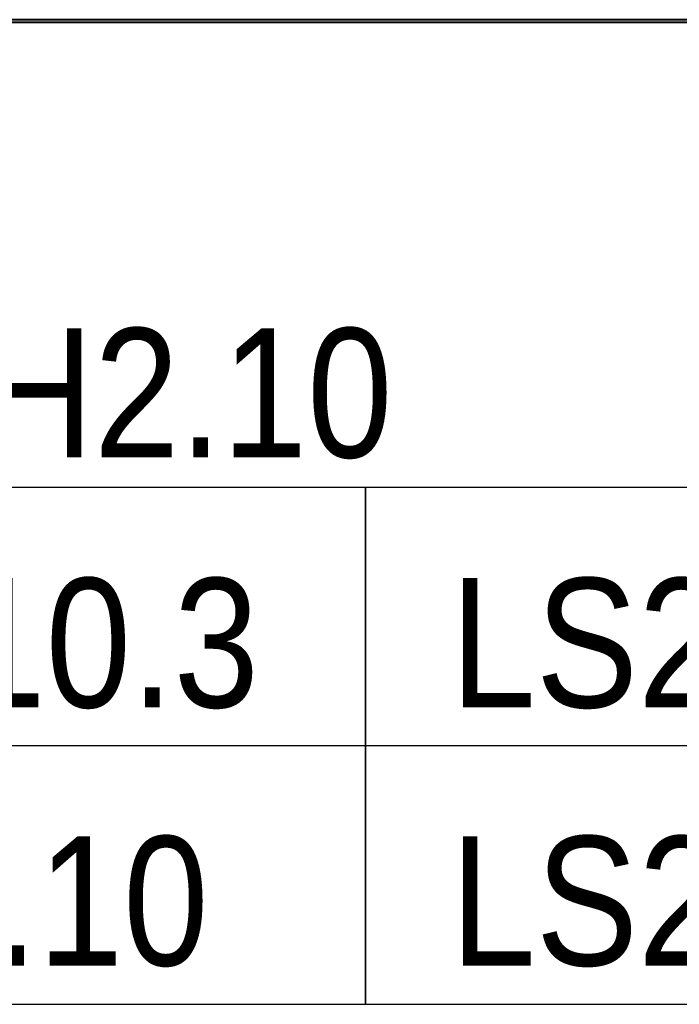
# Model space of a CAD drawing. Header units: millimetres. Extents: x -111 to 116289, y -9307 to 73893.
# Tile 82 of 128: x 54221 to 55497, y 44660 to 46564. Entities that reach past the tile are written whole.
import ezdxf
from ezdxf import colors
from ezdxf.entities.mleader import LeaderData, LeaderLine
from ezdxf.enums import TextEntityAlignment as Align
from ezdxf.math import Vec2, Vec3

# ---------------------------------------------------------------- set-up
doc = ezdxf.new("R2010")
doc.units = ezdxf.units.MM
doc.set_wipeout_variables(frame=1)
doc.layers.add('КИП_выноска', color=6, linetype='Continuous', lineweight=25)
doc.layers.add('Стены разрез', color=7, linetype='Continuous', lineweight=40)
doc.styles.add('Arial', font='arial.ttf', dxfattribs={"width": 0.85, "height": 350})
doc.styles.add('GOST 2.304', font='simplex.shx', dxfattribs={"width": 0.65, "oblique": 15})
doc.styles.get("Standard").update_dxf_attribs({"font": 'arial.ttf'})

# ---------------------------------------------------------------- blocks, each defined once
blk = doc.blocks.new('135_SLK_GD_AR_rvt-1-Оборудование_B2_-11_400__На лист секция 5_-11_400')
at = {"layer": 'Стены разрез', "color": 253, "true_color": 0xaaaaaa}
for p, q in [((-13022964.7, -9284850.3), (-13026409.7, -9284850.3)), ((-13026409.7, -9284855.3), (-13022964.7, -9284855.3))]:
    blk.add_line(p, q, dxfattribs=at)
blk = doc.blocks.new('A$Cffbd38bb')
at = {"lineweight": 5}
blk.add_blockref('135_SLK_GD_AR_rvt-1-Оборудование_B2_-11_400__На лист секция 5_-11_400', (13077777.1, 9330329.8), dxfattribs=at)
blk = doc.blocks.new('_None')
blk = doc.blocks.new('*U190')
at = {"color": 0, "linetype": 'Continuous', "lineweight": 30, "ltscale": 75, "width": 0.85, "flags": 104}
blk.add_attdef('ПРИМЕЧАНИЕ_1', text='', height=2.5, dxfattribs=at).set_placement((8, 3.611), align=Align.BOTTOM_CENTER)
at = {"color": 0, "lineweight": 30, "style": 'GOST 2.304', "width": 0.85}
for tag, p in [('ИМЯ_КАБЕЛЯ_2', (8, -7.5)), ('ИМЯ_КАБЕЛЯ_3', (8, -12.5)), ('ИМЯ_КАБЕЛЯ_4', (8, -17.5)), ('ИМЯ_КАБЕЛЯ_5', (8, -22.5)), ('ИМЯ_КАБЕЛЯ_6', (8, -27.5)), ('ИМЯ_КАБЕЛЯ_7', (8, -32.5)), ('ИМЯ_КАБЕЛЯ_8', (8, -37.5)), ('ИМЯ_КАБЕЛЯ_9', (8, -42.5))]:
    blk.add_attdef(tag, text='', height=2.5, dxfattribs=at).set_placement(p, align=Align.BOTTOM_CENTER)
at = {"color": 0, "lineweight": 30, "width": 0.85, "flags": 104}
blk.add_attdef('ПРИМЕЧАНИЕ_2', text='', height=2.5, dxfattribs=at).set_placement((8, -7.53), align=Align.BOTTOM_CENTER)
at = {"linetype": 'Continuous'}
blk.add_wipeout([(0, 2.5), (16, 2.5), (16, -2.5), (0, -2.5)], dxfattribs=at)
at = {"color": 0}
blk.add_line((0, -2.5), (0, 0), dxfattribs=at)
at = {"color": 0, "linetype": 'Continuous'}
blk.add_lwpolyline([(0, -2.5), (16, -2.5), (16, 2.5), (0, 2.5)], close=True, dxfattribs=at)
at = {"color": 0, "lineweight": 30, "style": 'GOST 2.304', "width": 0.85}
blk.add_attdef('ИМЯ_КАБЕЛЯ_1', text='', height=2.5, dxfattribs=at).set_placement((8, -2.5), align=Align.BOTTOM_CENTER)

msp = doc.modelspace()

# ---------------------------------------------------------------- block references
msp.add_blockref('A$Cffbd38bb', (1805.7, 1084))

# ---------------------------------------------------------------- next in the draw order: leaders
at = {"layer": 'КИП_выноска'}
ml = msp.add_multileader_mtext('Standard', dxfattribs=at)
ml.set_content('ШУ-ДН2.10', color=256, style='Arial')
ml.set_leader_properties(color=256, linetype='ByLayer', lineweight=-1)
ml.set_arrow_properties(name='NONE')
ml.build(insert=Vec2(0, 0))
ml.multileader.update_dxf_attribs({"has_dogleg": 0, "text_left_attachment_type": 6, "text_right_attachment_type": 6, "dogleg_length": 0.5, "arrow_head_size": 300})
ctx = ml.context
ctx.base_point, ctx.char_height, ctx.arrow_head_size, ctx.landing_gap_size, ctx.plane_origin = Vec3(53289.5, 45658.7), 250, 300, 100, Vec3(49931, 44441.5)
ctx.left_attachment, ctx.right_attachment = 6, 6
notes = []
notes.append((ctx, [(0, (1, 1, 0), (53289, 45658.7), (1, 0), 0.5, [(0, [(52181.6, 46150.5)], 0, [])])]))
ctx.mtext.insert, ctx.mtext.flow_direction = Vec3(53389.5, 45967), 5
ctx.mtext.has_bg_fill, ctx.mtext.bg_color, ctx.mtext.bg_scale_factor, ctx.mtext.bg_transparency, ctx.mtext.use_window_bg_color = 1, -1027028792, 1.5, 0, 1
for ctx, leaders in notes:
    for number, flags, end, landing, length, lines in leaders:
        leader = LeaderData()
        leader.index, (leader.has_last_leader_line, leader.has_dogleg_vector, leader.attachment_direction) = number, flags
        leader.last_leader_point, leader.dogleg_vector, leader.dogleg_length = Vec3(end), Vec3(landing), length
        for number, points, colour, breaks in lines:
            line = LeaderLine()
            line.index, line.vertices, line.color, line.breaks = number, Vec3.list(points), colors.encode_raw_color(colour), breaks
            leader.lines.append(line)
        ctx.leaders.append(leader)

# ---------------------------------------------------------------- next in the draw order: block references
ref = msp.add_blockref('*U190', (54889.5, 45408.7), dxfattribs=dict(at, xscale=100, yscale=100, zscale=100))
ref.add_attrib('ИМЯ_КАБЕЛЯ_1', 'LS2.10.1 ', dxfattribs={"layer": '0', "color": 0, "lineweight": 30, "height": 250, "style": 'Arial', "width": 0.85}).set_placement((55689.5, 45158.7), align=Align.BOTTOM_CENTER)

# ---------------------------------------------------------------- next in the draw order: block references
ref = msp.add_blockref('*U190', (54889.5, 44909.7), dxfattribs=dict(at, xscale=100, yscale=100, zscale=100))
ref.add_attrib('ИМЯ_КАБЕЛЯ_1', 'LS2.10.2 ', dxfattribs={"layer": '0', "color": 0, "lineweight": 30, "height": 250, "style": 'Arial', "width": 0.85}).set_placement((55689.5, 44659.7), align=Align.BOTTOM_CENTER)

# ---------------------------------------------------------------- next in the draw order: block references
ref = msp.add_blockref('*U190', (53289.5, 45408.7), dxfattribs=dict(at, xscale=100, yscale=100, zscale=100))
ref.add_attrib('ИМЯ_КАБЕЛЯ_1', 'LS2.10.3', dxfattribs={"layer": '0', "color": 0, "lineweight": 30, "height": 250, "style": 'Arial', "width": 0.85}).set_placement((54089.5, 45158.7), align=Align.BOTTOM_CENTER)

# ---------------------------------------------------------------- next in the draw order: block references
ref = msp.add_blockref('*U190', (53289.5, 44909.7), dxfattribs=dict(at, xscale=100, yscale=100, zscale=100))
ref.add_attrib('ИМЯ_КАБЕЛЯ_1', 'ДН2.10', dxfattribs={"layer": '0', "color": 0, "lineweight": 30, "height": 250, "style": 'Arial', "width": 0.85}).set_placement((54089.5, 44659.7), align=Align.BOTTOM_CENTER)

doc.saveas('drawing.dxf')
